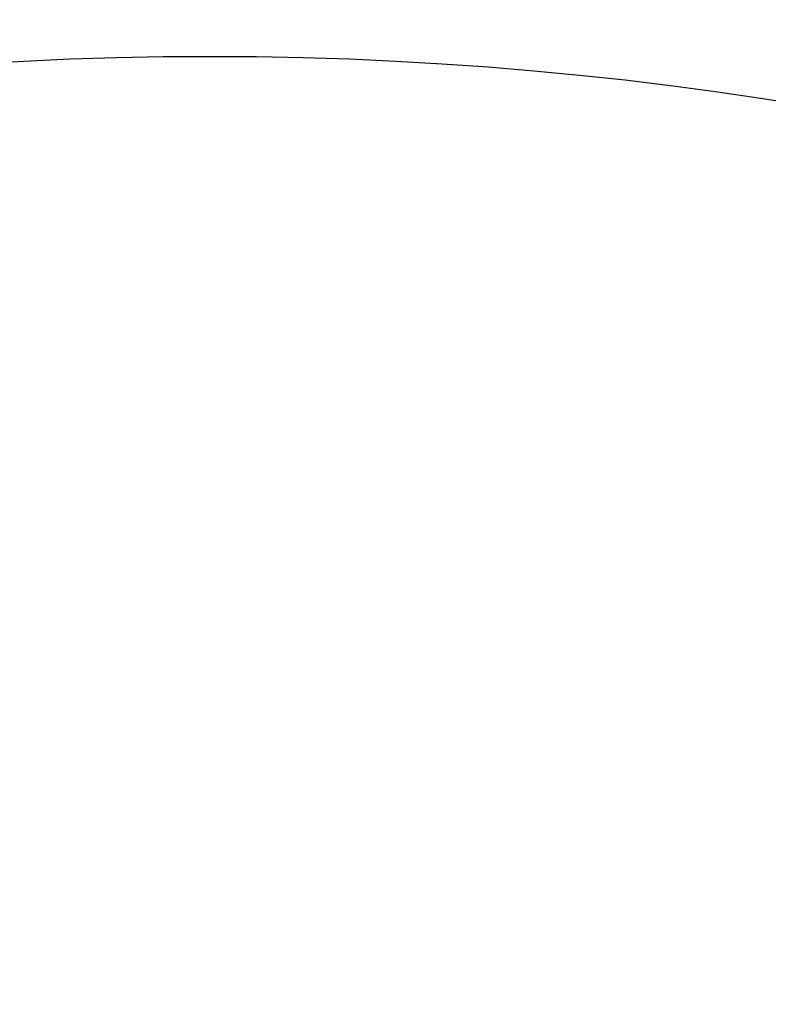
# Model space of a CAD drawing. Header units: millimetres. Extents: x 0 to 297, y 0 to 210.
# Tile 163 of 256: x 57.268 to 58.004, y 157.459 to 158.427. Entities that reach past the tile are written whole.
import ezdxf

# ---------------------------------------------------------------- set-up
doc = ezdxf.new("R2010")
doc.units = ezdxf.units.MM
doc.header["$LTSCALE"] = 16.335
doc.layers.get('0').update_dxf_attribs({"linetype": 'CONTINUOUS'})
doc.layers.add('AXES_REF', color=7, linetype='CONTINUOUS')

msp = doc.modelspace()

# ---------------------------------------------------------------- linework, layer by layer
at = {"color": 7, "linetype": 'Continuous'}
for radius in [5.8175, 5.817, 5.77975]:
    msp.add_circle((57.45473, 154.83398), radius, dxfattribs=at)
msp.add_arc((57.45473, 154.83398), 5.76, 278.277129, 261.722871, dxfattribs=at)
at = {"layer": 'AXES_REF', "color": 9, "linetype": 'Continuous'}
for radius in [5.30671, 3.55715]:
    msp.add_circle((57.45473, 154.83398), radius, dxfattribs=at)
at = {"layer": 'AXES_REF', "color": 7, "linetype": 'Continuous'}
msp.add_arc((57.45473, 154.83398), 5.892, 143.275384, 36.724616, dxfattribs=at)

doc.saveas('drawing.dxf')
